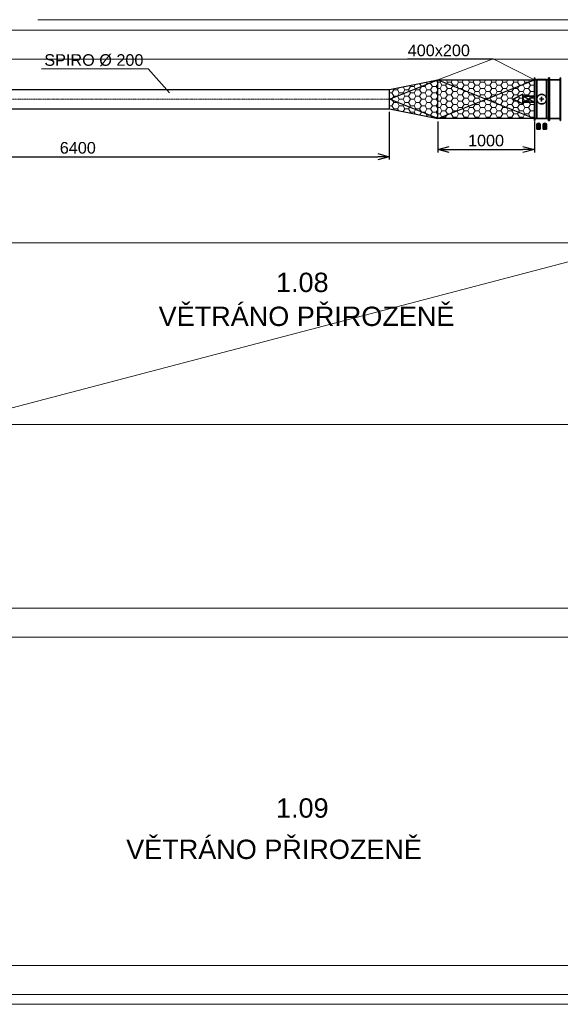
# Model space of a CAD drawing. Header units: millimetres. Extents: x 918337 to 1269480, y -257156 to -67477.
# Tile 65 of 114: x 1129983 to 1135573, y -207774 to -197587. Entities that reach past the tile are written whole.
import ezdxf

# ---------------------------------------------------------------- set-up
doc = ezdxf.new("R2010")
doc.units = ezdxf.units.MM
doc.linetypes.add('ACAD_ISO10W100', pattern=[18.5, 12, -3, 0.5, -3])
doc.layers.get('0').update_dxf_attribs({"color": 8, "lineweight": 9})
for name, color, linetype, lineweight in [('1VZT - LEGENDY', 7, 'Continuous', 13), ('1VZT-POTRUBI', 4, 'Continuous', 30), ('1VZT-srafy', 253, 'Continuous', 13), ('1VZT-ČERCHOVANÁ', 7, 'ACAD_ISO10W100', 9), ('LEGENDY', 7, 'Continuous', 9), ('St_plocha_místnosti', 3, 'Continuous', 18)]:
    doc.layers.add(name, color=color, linetype=linetype, lineweight=lineweight)
for name, color, linetype in [('MAT_174_BYOLXP003919182844', 174, 'Continuous'), ('MAT_253_BYOLXP003919182844', 253, 'Continuous'), ('MAT_42_BYOLXP003919182844', 42, 'Continuous'), ('Mat_mar_BYOLXP003919182844', 7, 'Continuous')]:
    doc.layers.add(name, color=color, linetype=linetype)
doc.styles.add('Andy', font='arial.ttf')
doc.styles.get("Standard").update_dxf_attribs({"font": 'arial.ttf'})
doc.dimstyles.new('ISO-25', dxfattribs={"dimtxt": 2.5, "dimasz": 2.5, "dimexe": 1.25, "dimexo": 0.625, "dimtad": 1, "dimtxsty": 'Standard', "dimcen": 2.5, "dimadec": 0, "dimazin": 0, "dimtfac": 1, "dimtmove": 0, "dimatfit": 3, "dimfxl": 1, "dimarcsym": 0})
pattern_1 = [(0, (-4707.326, -192.728), (57.15, 32.9955677), [38.1, -76.2]), (120, (-4707.326, -192.728), (-57.1499999, 32.995568), [38.1, -76.2]), (60, (-4707.326, -192.728), (1e-07, 65.9911357), [-76.2, 38.1])]

# ---------------------------------------------------------------- blocks, each defined once
blk = doc.blocks.new('1005_0_BYOLXP003919182844')
at = {"layer": 'MAT_253_BYOLXP003919182844'}
blk.add_3dface([(3020.0378, 2299.9893, -220.0991), (2870.0378, 2299.9893, -220.0992), (2870.0378, 2299.9893, -420.0992), (3020.0378, 2299.9893, -420.0991)], dxfattribs=at)
blk = doc.blocks.new('M_P_1_BYOLXP003919182844')
at = {"layer": 'Mat_mar_BYOLXP003919182844', "color": 110}
for points in [[(2945.0044, 2297.4893, -270.0991), (2950.1479, 2297.4893, -270.3661), (2955.0913, 2297.4893, -271.1672), (2959.9009, 2297.4893, -272.3688), (2964.4434, 2297.4893, -274.0377), (2968.8521, 2297.4893, -276.1739), (2972.9937, 2297.4893, -278.6439), (2976.8013, 2297.4893, -281.5811), (2980.4087, 2297.4893, -284.7854), (2983.615, 2297.4893, -288.3902), (2986.4873, 2297.4893, -292.1953), (2989.0259, 2297.4893, -296.2673), (2991.0967, 2297.4893, -300.6732), (2992.8335, 2297.4893, -305.2794), (2994.0359, 2297.4893, -310.0858), (2994.7708, 2297.4893, -315.0257), (2995.0378, 2297.4893, -320.0991), (2994.7708, 2297.4893, -325.1725), (2994.0359, 2297.4893, -330.1125), (2992.8335, 2297.4893, -334.9856), (2991.0967, 2297.4893, -339.525), (2989.0259, 2297.4893, -343.9309), (2986.4873, 2297.4893, -348.003), (2983.615, 2297.4893, -351.8748), (2980.4087, 2297.4893, -355.3461), (2976.8013, 2297.4893, -358.6172), (2972.9937, 2297.4893, -361.4876), (2968.8521, 2297.4893, -363.9576), (2964.4434, 2297.4893, -366.1605), (2959.9009, 2297.4893, -367.7627), (2955.0913, 2297.4893, -369.0978), (2950.1479, 2297.4893, -369.8321), (2945.0044, 2297.4893, -370.0991), (2939.9277, 2297.4893, -369.8321), (2934.9844, 2297.4893, -369.0978), (2930.1748, 2297.4893, -367.7627), (2925.6323, 2297.4893, -366.1605), (2921.2236, 2297.4893, -363.9576), (2917.1487, 2297.4893, -361.4876), (2913.2744, 2297.4893, -358.6172), (2909.7339, 2297.4893, -355.3461), (2906.4607, 2297.4893, -351.8748), (2903.655, 2297.4893, -348.003), (2901.1167, 2297.4893, -343.9309), (2899.0459, 2297.4893, -339.525), (2897.3091, 2297.4893, -334.9856), (2896.0398, 2297.4893, -330.1125), (2895.3049, 2297.4893, -325.1725), (2895.0378, 2297.4893, -320.0991), (2895.3049, 2297.4893, -315.0257), (2896.0398, 2297.4893, -310.0858), (2897.3091, 2297.4893, -305.2794), (2899.0459, 2297.4893, -300.6732), (2901.1167, 2297.4893, -296.2673), (2903.655, 2297.4893, -292.1953), (2906.4607, 2297.4893, -288.3902), (2909.7339, 2297.4893, -284.7854), (2913.2744, 2297.4893, -281.5811), (2917.1487, 2297.4893, -278.6439), (2921.2236, 2297.4893, -276.1739), (2925.6323, 2297.4893, -274.0377), (2930.1748, 2297.4893, -272.3688), (2934.9844, 2297.4893, -271.1672), (2939.9277, 2297.4893, -270.3661), (2945.0044, 2297.4893, -270.0991)], [(2922.8267, 2297.4893, -319.7654), (2968.251, 2297.4893, -319.7654)], [(2945.5388, 2297.4893, -297.0684), (2945.5388, 2297.4893, -342.3955)]]:
    blk.add_polyline3d(points, dxfattribs=at)
blk = doc.blocks.new('M_E_2_BYOLXP003919182844')
at = {"layer": 'Mat_mar_BYOLXP003919182844'}
blk.add_blockref('M_P_1_BYOLXP003919182844', (0, 0), dxfattribs=at)
blk = doc.blocks.new('1380_3_BYOLXP003919182844')
at = {"layer": 'MAT_253_BYOLXP003919182844'}
blk.add_3dface([(2870.0378, 2699.9893, -220.0992), (3020.0378, 2699.9893, -220.0992), (3020.0378, 2699.9893, -420.0992), (2870.0378, 2699.9893, -420.0992)], dxfattribs=at)
blk = doc.blocks.new('1003_4_BYOLXP003919182844')
at = {"layer": 'MAT_253_BYOLXP003919182844'}
blk.add_3dface([(3020.0378, 2299.9893, -420.0991), (2870.0378, 2299.9893, -420.0992), (2870.0378, 2699.9893, -420.0992), (3020.0378, 2699.9893, -420.0992)], dxfattribs=at)
blk = doc.blocks.new('M_P_5_BYOLXP003919182844')
at = {"layer": 'Mat_mar_BYOLXP003919182844', "color": 110}
for points in [[(2945.0044, 2449.9893, -422.5992), (2950.1479, 2450.2563, -422.5992), (2955.0913, 2451.0574, -422.5992), (2959.9009, 2452.259, -422.5992), (2964.4434, 2453.9277, -422.5992), (2968.8521, 2456.064, -422.5992), (2972.9937, 2458.5339, -422.5992), (2976.8013, 2461.4712, -422.5992), (2980.4087, 2464.6755, -422.5992), (2983.615, 2468.2803, -422.5992), (2986.4873, 2472.0854, -422.5992), (2989.0259, 2476.1575, -422.5992), (2991.0967, 2480.5635, -422.5992), (2992.8335, 2485.1694, -422.5992), (2994.0359, 2489.9758, -422.5992), (2994.7708, 2494.9158, -422.5992), (2995.0378, 2499.9893, -422.5992), (2994.7708, 2505.0627, -422.5992), (2994.0359, 2510.0027, -422.5992), (2992.8335, 2514.8757, -422.5992), (2991.0967, 2519.415, -422.5992), (2989.0259, 2523.821, -422.5992), (2986.4873, 2527.8931, -422.5992), (2983.615, 2531.7649, -422.5992), (2980.4087, 2535.2363, -422.5992), (2976.8013, 2538.5073, -422.5992), (2972.9937, 2541.3777, -422.5992), (2968.8521, 2543.8477, -422.5992), (2964.4434, 2546.0508, -422.5992), (2959.9009, 2547.6528, -422.5992), (2955.0913, 2548.988, -422.5992), (2950.1479, 2549.7222, -422.5992), (2945.0044, 2549.9893, -422.5992), (2939.9277, 2549.7222, -422.5992), (2934.9844, 2548.988, -422.5992), (2930.1748, 2547.6528, -422.5992), (2925.6323, 2546.0508, -422.5992), (2921.2236, 2543.8477, -422.5992), (2917.1487, 2541.3777, -422.5992), (2913.2744, 2538.5073, -422.5992), (2909.7339, 2535.2363, -422.5992), (2906.4607, 2531.7649, -422.5992), (2903.655, 2527.8931, -422.5992), (2901.1167, 2523.821, -422.5992), (2899.0459, 2519.415, -422.5992), (2897.3091, 2514.8757, -422.5992), (2896.0398, 2510.0027, -422.5992), (2895.3049, 2505.0627, -422.5992), (2895.0378, 2499.9893, -422.5992), (2895.3049, 2494.9158, -422.5992), (2896.0398, 2489.9758, -422.5992), (2897.3091, 2485.1694, -422.5992), (2899.0459, 2480.5635, -422.5992), (2901.1167, 2476.1575, -422.5992), (2903.655, 2472.0854, -422.5992), (2906.4607, 2468.2803, -422.5992), (2909.7339, 2464.6755, -422.5992), (2913.2744, 2461.4712, -422.5992), (2917.1487, 2458.5339, -422.5992), (2921.2236, 2456.064, -422.5992), (2925.6323, 2453.9277, -422.5992), (2930.1748, 2452.259, -422.5992), (2934.9844, 2451.0574, -422.5992), (2939.9277, 2450.2563, -422.5992), (2945.0044, 2449.9893, -422.5992)], [(2922.8267, 2499.6555, -422.5992), (2968.251, 2499.6555, -422.5992)], [(2945.5388, 2476.9585, -422.5992), (2945.5388, 2522.2856, -422.5992)]]:
    blk.add_polyline3d(points, dxfattribs=at)
blk = doc.blocks.new('M_E_6_BYOLXP003919182844')
at = {"layer": 'Mat_mar_BYOLXP003919182844'}
blk.add_blockref('M_P_5_BYOLXP003919182844', (0, 0), dxfattribs=at)
blk = doc.blocks.new('1004_7_BYOLXP003919182844')
at = {"layer": 'MAT_253_BYOLXP003919182844'}
blk.add_3dface([(3020.0378, 2699.9893, -220.1807), (2870.0378, 2699.9893, -220.1807), (2870.0378, 2299.9893, -220.0177), (3020.0378, 2299.9893, -220.0177)], dxfattribs=at)
blk = doc.blocks.new('M_P_8_BYOLXP003919182844')
at = {"layer": 'Mat_mar_BYOLXP003919182844', "color": 110}
for points in [[(2945.0044, 2549.9893, -217.5177), (2950.1479, 2549.7222, -217.5177), (2955.0913, 2548.9211, -217.5177), (2959.9009, 2547.7195, -217.5177), (2964.4434, 2546.0508, -217.5177), (2968.8521, 2543.9146, -217.5177), (2972.9937, 2541.4446, -217.5177), (2976.8013, 2538.5073, -217.5177), (2980.4087, 2535.303, -217.5177), (2983.615, 2531.6982, -217.5177), (2986.4873, 2527.8931, -217.5177), (2989.0259, 2523.821, -217.5177), (2991.0967, 2519.415, -217.5177), (2992.8335, 2514.8091, -217.5177), (2994.0359, 2510.0027, -217.5177), (2994.7708, 2505.0627, -217.5177), (2995.0378, 2499.9893, -217.5177), (2994.7708, 2494.9158, -217.5177), (2994.0359, 2489.9758, -217.5177), (2992.8335, 2485.1028, -217.5177), (2991.0967, 2480.5635, -217.5177), (2989.0259, 2476.1575, -217.5177), (2986.4873, 2472.0854, -217.5177), (2983.615, 2468.2136, -217.5177), (2980.4087, 2464.7422, -217.5177), (2976.8013, 2461.4712, -217.5177), (2972.9937, 2458.6008, -217.5177), (2968.8521, 2456.1309, -217.5177), (2964.4434, 2453.9277, -217.5177), (2959.9009, 2452.3257, -217.5177), (2955.0913, 2450.9905, -217.5177), (2950.1479, 2450.2563, -217.5177), (2945.0044, 2449.9893, -217.5177), (2939.9277, 2450.2563, -217.5177), (2934.9844, 2450.9905, -217.5177), (2930.1748, 2452.3257, -217.5177), (2925.6323, 2453.9277, -217.5177), (2921.2236, 2456.1309, -217.5177), (2917.1487, 2458.6008, -217.5177), (2913.2744, 2461.4712, -217.5177), (2909.7339, 2464.7422, -217.5177), (2906.4607, 2468.2136, -217.5177), (2903.655, 2472.0854, -217.5177), (2901.1167, 2476.1575, -217.5177), (2899.0459, 2480.5635, -217.5177), (2897.3091, 2485.1028, -217.5177), (2896.0398, 2489.9758, -217.5177), (2895.3049, 2494.9158, -217.5177), (2895.0378, 2499.9893, -217.5177), (2895.3049, 2505.0627, -217.5177), (2896.0398, 2510.0027, -217.5177), (2897.3091, 2514.8091, -217.5177), (2899.0459, 2519.415, -217.5177), (2901.1167, 2523.821, -217.5177), (2903.655, 2527.8931, -217.5177), (2906.4607, 2531.6982, -217.5177), (2909.7339, 2535.303, -217.5177), (2913.2744, 2538.5073, -217.5177), (2917.1487, 2541.4446, -217.5177), (2921.2236, 2543.9146, -217.5177), (2925.6323, 2546.0508, -217.5177), (2930.1748, 2547.7195, -217.5177), (2934.9844, 2548.9211, -217.5177), (2939.9277, 2549.7222, -217.5177), (2945.0044, 2549.9893, -217.5177)], [(2922.8267, 2500.323, -217.5177), (2968.251, 2500.323, -217.5177)], [(2945.5388, 2523.02, -217.5177), (2945.5388, 2477.6929, -217.5177)]]:
    blk.add_polyline3d(points, dxfattribs=at)
blk = doc.blocks.new('M_E_9_BYOLXP003919182844')
at = {"layer": 'Mat_mar_BYOLXP003919182844'}
blk.add_blockref('M_P_8_BYOLXP003919182844', (0, 0), dxfattribs=at)
blk = doc.blocks.new('1283_10_BYOLXP003919182844')
at = {"layer": 'MAT_42_BYOLXP003919182844'}
for points in [[(2995.0378, 2300.4893, -220.5991), (2995.0378, 2699.4893, -220.5992), (2895.0378, 2699.4893, -220.5992), (2895.0378, 2300.4893, -220.5992)], [(2995.0378, 2300.4893, -419.5991), (2895.0378, 2300.4893, -419.5992), (2895.0378, 2699.4893, -419.5992), (2995.0378, 2699.4893, -419.5992)], [(2895.0378, 2300.4893, -220.5992), (2895.0378, 2699.4893, -220.5992), (2895.0378, 2699.4893, -419.5992), (2895.0378, 2300.4893, -419.5992)], [(2895.0378, 2699.4893, -220.5992), (2995.0378, 2699.4893, -220.5992), (2995.0378, 2699.4893, -419.5992), (2895.0378, 2699.4893, -419.5992)], [(2995.0378, 2699.4893, -220.5992), (2995.0378, 2300.4893, -220.5991), (2995.0378, 2300.4893, -419.5991), (2995.0378, 2699.4893, -419.5992)], [(2995.0378, 2300.4893, -220.5991), (2895.0378, 2300.4893, -220.5992), (2895.0378, 2300.4893, -419.5992), (2995.0378, 2300.4893, -419.5991)]]:
    blk.add_3dface(points, dxfattribs=at)
blk = doc.blocks.new('1376_11_BYOLXP003919182844')
at = {"layer": 'MAT_253_BYOLXP003919182844'}
for points in [[(2961.0378, 2809.9893, -360.0992), (2965.8677, 2809.9917, -348.4292), (2977.5378, 2809.9927, -343.5992), (2989.2078, 2809.9917, -348.4292)], [(2965.8677, 2809.9917, -348.4292), (2961.0378, 2809.9893, -360.0992), (2961.0378, 2763.4893, -360.0897), (2965.8677, 2763.4917, -348.4197)], [(2961.0378, 2809.9893, -360.0992), (2989.2078, 2809.9917, -348.4292), (2994.0378, 2809.9893, -360.0992), (2989.2078, 2809.9868, -371.7692)], [(2961.0378, 2809.9893, -360.0992), (2965.8677, 2809.9868, -371.7692), (2965.8677, 2763.4868, -371.7597), (2961.0378, 2763.4893, -360.0897)], [(2961.0378, 2809.9893, -360.0992), (2989.2078, 2809.9868, -371.7692), (2977.5378, 2809.9858, -376.5992), (2965.8677, 2809.9868, -371.7692)], [(2977.5378, 2763.4927, -343.5897), (2965.8677, 2763.4917, -348.4197), (2961.0378, 2763.4893, -360.0897), (2989.2078, 2763.4917, -348.4197)], [(2994.0378, 2763.4893, -360.0897), (2989.2078, 2763.4917, -348.4197), (2961.0378, 2763.4893, -360.0897), (2989.2078, 2763.4868, -371.7597)], [(2977.5378, 2763.4858, -376.5897), (2989.2078, 2763.4868, -371.7597), (2961.0378, 2763.4893, -360.0897), (2965.8677, 2763.4868, -371.7597)], [(2977.5378, 2809.9927, -343.5992), (2965.8677, 2809.9917, -348.4292), (2965.8677, 2763.4917, -348.4197), (2977.5378, 2763.4927, -343.5897)], [(2965.8677, 2809.9868, -371.7692), (2977.5378, 2809.9858, -376.5992), (2977.5378, 2763.4858, -376.5897), (2965.8677, 2763.4868, -371.7597)], [(2989.2078, 2809.9917, -348.4292), (2977.5378, 2809.9927, -343.5992), (2977.5378, 2763.4927, -343.5897), (2989.2078, 2763.4917, -348.4197)], [(2977.5378, 2809.9858, -376.5992), (2989.2078, 2809.9868, -371.7692), (2989.2078, 2763.4868, -371.7597), (2977.5378, 2763.4858, -376.5897)], [(2994.0378, 2809.9893, -360.0992), (2989.2078, 2809.9917, -348.4292), (2989.2078, 2763.4917, -348.4197), (2994.0378, 2763.4893, -360.0897)], [(2989.2078, 2809.9868, -371.7692), (2994.0378, 2809.9893, -360.0992), (2994.0378, 2763.4893, -360.0897), (2989.2078, 2763.4868, -371.7597)]]:
    blk.add_3dface(points, dxfattribs=at)
blk = doc.blocks.new('1377_12_BYOLXP003919182844')
at = {"layer": 'MAT_253_BYOLXP003919182844'}
for points in [[(2896.0378, 2809.9893, -280.0992), (2900.8677, 2809.9917, -268.4292), (2912.5378, 2809.9927, -263.5992), (2924.2078, 2809.9917, -268.4292)], [(2900.8677, 2809.9917, -268.4292), (2896.0378, 2809.9893, -280.0992), (2896.0378, 2763.4893, -280.0897), (2900.8677, 2763.4917, -268.4197)], [(2896.0378, 2809.9893, -280.0992), (2924.2078, 2809.9917, -268.4292), (2929.0378, 2809.9893, -280.0992), (2924.2078, 2809.9868, -291.7692)], [(2896.0378, 2809.9893, -280.0992), (2900.8677, 2809.9868, -291.7692), (2900.8677, 2763.4868, -291.7597), (2896.0378, 2763.4893, -280.0897)], [(2896.0378, 2809.9893, -280.0992), (2924.2078, 2809.9868, -291.7692), (2912.5378, 2809.9858, -296.5992), (2900.8677, 2809.9868, -291.7692)], [(2912.5378, 2763.4927, -263.5897), (2900.8677, 2763.4917, -268.4197), (2896.0378, 2763.4893, -280.0897), (2924.2078, 2763.4917, -268.4197)], [(2929.0378, 2763.4893, -280.0897), (2924.2078, 2763.4917, -268.4197), (2896.0378, 2763.4893, -280.0897), (2924.2078, 2763.4868, -291.7597)], [(2912.5378, 2763.4858, -296.5897), (2924.2078, 2763.4868, -291.7597), (2896.0378, 2763.4893, -280.0897), (2900.8677, 2763.4868, -291.7597)], [(2912.5378, 2809.9927, -263.5992), (2900.8677, 2809.9917, -268.4292), (2900.8677, 2763.4917, -268.4197), (2912.5378, 2763.4927, -263.5897)], [(2900.8677, 2809.9868, -291.7692), (2912.5378, 2809.9858, -296.5992), (2912.5378, 2763.4858, -296.5897), (2900.8677, 2763.4868, -291.7597)], [(2924.2078, 2809.9917, -268.4292), (2912.5378, 2809.9927, -263.5992), (2912.5378, 2763.4927, -263.5897), (2924.2078, 2763.4917, -268.4197)], [(2912.5378, 2809.9858, -296.5992), (2924.2078, 2809.9868, -291.7692), (2924.2078, 2763.4868, -291.7597), (2912.5378, 2763.4858, -296.5897)], [(2929.0378, 2809.9893, -280.0992), (2924.2078, 2809.9917, -268.4292), (2924.2078, 2763.4917, -268.4197), (2929.0378, 2763.4893, -280.0897)], [(2924.2078, 2809.9868, -291.7692), (2929.0378, 2809.9893, -280.0992), (2929.0378, 2763.4893, -280.0897), (2924.2078, 2763.4868, -291.7597)]]:
    blk.add_3dface(points, dxfattribs=at)
blk = doc.blocks.new('1261_13_BYOLXP003919182844')
at = {"layer": 'MAT_253_BYOLXP003919182844'}
for points in [[(3015.0276, 2720.0017, -420.0969), (3015.0229, 2720.0063, -440.0969), (3014.9226, 2280.0063, -440.1972), (3014.9272, 2280.0017, -420.1972)], [(3014.9226, 2280.0063, -440.1972), (3015.0229, 2720.0063, -440.0969), (3020.0229, 2720.0051, -440.098), (3019.9226, 2280.0051, -440.1983)], [(3015.0276, 2720.0017, -420.0969), (3014.9272, 2280.0017, -420.1972), (3019.9272, 2280.0005, -420.1983), (3020.0276, 2720.0007, -420.098)], [(3015.0776, 2719.9517, -200.0969), (3015.0732, 2719.9561, -220.0969), (3014.9727, 2279.9561, -220.1972), (3014.9773, 2279.9517, -200.1972)], [(3014.9727, 2279.9561, -220.1972), (3015.0732, 2719.9561, -220.0969), (3020.0732, 2719.9551, -220.0981), (3019.9727, 2279.9551, -220.1983)], [(3015.0776, 2719.9517, -200.0969), (3014.9773, 2279.9517, -200.1972), (3019.9773, 2279.9504, -200.1983), (3020.0776, 2719.9504, -200.0981)], [(3015.0229, 2720.0063, -440.0969), (3015.0276, 2720.0017, -420.0969), (3020.0276, 2720.0007, -420.098), (3020.0229, 2720.0051, -440.098)], [(3015.0732, 2719.9561, -220.0969), (3015.0276, 2720.0017, -420.0969), (3015.0229, 2700.0017, -420.1014), (3015.0686, 2699.9561, -220.1015)], [(3015.0686, 2699.9561, -220.1015), (3015.0229, 2700.0017, -420.1014), (3020.0229, 2700.0007, -420.1026), (3020.0686, 2699.9551, -220.1026)], [(3015.0276, 2720.0017, -420.0969), (3015.0732, 2719.9561, -220.0969), (3020.0732, 2719.9551, -220.0981), (3020.0276, 2720.0007, -420.098)], [(3015.0732, 2719.9561, -220.0969), (3015.0776, 2719.9517, -200.0969), (3020.0776, 2719.9504, -200.0981), (3020.0732, 2719.9551, -220.0981)], [(3020.0276, 2720.0007, -420.098), (3019.9272, 2280.0005, -420.1983), (3019.9226, 2280.0051, -440.1983), (3020.0229, 2720.0051, -440.098)], [(3020.0776, 2719.9504, -200.0981), (3019.9773, 2279.9504, -200.1983), (3019.9727, 2279.9551, -220.1983), (3020.0732, 2719.9551, -220.0981)], [(3020.0732, 2719.9551, -220.0981), (3020.0686, 2699.9551, -220.1026), (3020.0229, 2700.0007, -420.1026), (3020.0276, 2720.0007, -420.098)], [(3014.9272, 2280.0017, -420.1972), (3014.9226, 2280.0063, -440.1972), (3019.9226, 2280.0051, -440.1983), (3019.9272, 2280.0005, -420.1983)], [(3014.9773, 2299.9561, -220.1926), (3014.9316, 2300.0017, -420.1926), (3014.9272, 2280.0017, -420.1972), (3014.9727, 2279.9561, -220.1972)], [(3014.9727, 2279.9561, -220.1972), (3014.9272, 2280.0017, -420.1972), (3019.9272, 2280.0005, -420.1983), (3019.9727, 2279.9551, -220.1983)], [(3014.9316, 2300.0017, -420.1926), (3014.9773, 2299.9561, -220.1926), (3019.9773, 2299.9551, -220.1938), (3019.9316, 2300.0005, -420.1938)], [(3014.9773, 2279.9517, -200.1972), (3014.9727, 2279.9561, -220.1972), (3019.9727, 2279.9551, -220.1983), (3019.9773, 2279.9504, -200.1983)], [(3019.9773, 2299.9551, -220.1938), (3019.9727, 2279.9551, -220.1983), (3019.9272, 2280.0005, -420.1983), (3019.9316, 2300.0005, -420.1938)]]:
    blk.add_3dface(points, dxfattribs=at)
blk = doc.blocks.new('1273_14_BYOLXP003919182844')
at = {"layer": 'MAT_253_BYOLXP003919182844'}
for points in [[(2870.0276, 2720.0017, -420.0969), (2870.0229, 2720.0063, -440.0969), (2869.9226, 2280.0063, -440.1972), (2869.9272, 2280.0017, -420.1972)], [(2869.9226, 2280.0063, -440.1972), (2870.0229, 2720.0063, -440.0969), (2875.0229, 2720.0051, -440.0981), (2874.9226, 2280.0051, -440.1983)], [(2870.0276, 2720.0017, -420.0969), (2869.9272, 2280.0017, -420.1972), (2874.9272, 2280.0005, -420.1984), (2875.0276, 2720.0007, -420.0981)], [(2870.0776, 2719.9517, -200.0969), (2870.0732, 2719.9561, -220.0969), (2869.9727, 2279.9561, -220.1972), (2869.9773, 2279.9517, -200.1972)], [(2869.9727, 2279.9561, -220.1972), (2870.0732, 2719.9561, -220.0969), (2875.0732, 2719.9551, -220.0981), (2874.9727, 2279.9551, -220.1984)], [(2870.0776, 2719.9517, -200.0969), (2869.9773, 2279.9517, -200.1972), (2874.9773, 2279.9504, -200.1984), (2875.0776, 2719.9504, -200.0981)], [(2870.0229, 2720.0063, -440.0969), (2870.0276, 2720.0017, -420.0969), (2875.0276, 2720.0007, -420.0981), (2875.0229, 2720.0051, -440.0981)], [(2870.0732, 2719.9561, -220.0969), (2870.0276, 2720.0017, -420.0969), (2870.0229, 2700.0017, -420.1015), (2870.0686, 2699.9561, -220.1015)], [(2870.0686, 2699.9561, -220.1015), (2870.0229, 2700.0017, -420.1015), (2875.0229, 2700.0007, -420.1026), (2875.0686, 2699.9551, -220.1026)], [(2870.0276, 2720.0017, -420.0969), (2870.0732, 2719.9561, -220.0969), (2875.0732, 2719.9551, -220.0981), (2875.0276, 2720.0007, -420.0981)], [(2870.0732, 2719.9561, -220.0969), (2870.0776, 2719.9517, -200.0969), (2875.0776, 2719.9504, -200.0981), (2875.0732, 2719.9551, -220.0981)], [(2875.0276, 2720.0007, -420.0981), (2874.9272, 2280.0005, -420.1984), (2874.9226, 2280.0051, -440.1983), (2875.0229, 2720.0051, -440.0981)], [(2875.0776, 2719.9504, -200.0981), (2874.9773, 2279.9504, -200.1984), (2874.9727, 2279.9551, -220.1984), (2875.0732, 2719.9551, -220.0981)], [(2875.0732, 2719.9551, -220.0981), (2875.0686, 2699.9551, -220.1026), (2875.0229, 2700.0007, -420.1026), (2875.0276, 2720.0007, -420.0981)], [(2869.9272, 2280.0017, -420.1972), (2869.9226, 2280.0063, -440.1972), (2874.9226, 2280.0051, -440.1983), (2874.9272, 2280.0005, -420.1984)], [(2869.9773, 2299.9561, -220.1927), (2869.9316, 2300.0017, -420.1926), (2869.9272, 2280.0017, -420.1972), (2869.9727, 2279.9561, -220.1972)], [(2869.9727, 2279.9561, -220.1972), (2869.9272, 2280.0017, -420.1972), (2874.9272, 2280.0005, -420.1984), (2874.9727, 2279.9551, -220.1984)], [(2869.9316, 2300.0017, -420.1926), (2869.9773, 2299.9561, -220.1927), (2874.9773, 2299.9551, -220.1938), (2874.9316, 2300.0005, -420.1938)], [(2869.9773, 2279.9517, -200.1972), (2869.9727, 2279.9561, -220.1972), (2874.9727, 2279.9551, -220.1984), (2874.9773, 2279.9504, -200.1984)], [(2874.9773, 2299.9551, -220.1938), (2874.9727, 2279.9551, -220.1984), (2874.9272, 2280.0005, -420.1984), (2874.9316, 2300.0005, -420.1938)]]:
    blk.add_3dface(points, dxfattribs=at)
blk = doc.blocks.new('1001_15_BYOLXP003919182844')
at = {"layer": 'MAT_253_BYOLXP003919182844'}
for points in [[(2961.0378, 2763.4893, -220.0992), (2989.2078, 2775.1592, -220.0992), (2977.5378, 2779.9893, -220.0992), (2965.8677, 2775.1592, -220.0992)], [(2977.5378, 2779.9893, -420.0992), (2989.2078, 2775.1592, -420.0992), (2961.0378, 2763.4893, -420.0992), (2965.8677, 2775.1592, -420.0992)], [(2961.0378, 2763.4893, -220.0992), (2965.8677, 2775.1592, -220.0992), (2965.8677, 2775.1592, -420.0992), (2961.0378, 2763.4893, -420.0992)], [(2961.0378, 2763.4893, -220.0992), (2989.2078, 2751.8193, -220.0992), (2994.0378, 2763.4893, -220.0992), (2989.2078, 2775.1592, -220.0992)], [(2994.0378, 2763.4893, -420.0992), (2989.2078, 2751.8193, -420.0992), (2961.0378, 2763.4893, -420.0992), (2989.2078, 2775.1592, -420.0992)], [(2965.8677, 2751.8193, -220.0992), (2961.0378, 2763.4893, -220.0992), (2961.0378, 2763.4893, -420.0992), (2965.8677, 2751.8193, -420.0992)], [(2961.0378, 2763.4893, -220.0992), (2965.8677, 2751.8193, -220.0992), (2977.5378, 2746.9893, -220.0992), (2989.2078, 2751.8193, -220.0992)], [(2977.5378, 2746.9893, -420.0992), (2965.8677, 2751.8193, -420.0992), (2961.0378, 2763.4893, -420.0992), (2989.2078, 2751.8193, -420.0992)], [(2965.8677, 2775.1592, -220.0992), (2977.5378, 2779.9893, -220.0992), (2977.5378, 2779.9893, -420.0992), (2965.8677, 2775.1592, -420.0992)], [(2977.5378, 2746.9893, -220.0992), (2965.8677, 2751.8193, -220.0992), (2965.8677, 2751.8193, -420.0992), (2977.5378, 2746.9893, -420.0992)], [(2977.5378, 2779.9893, -220.0992), (2989.2078, 2775.1592, -220.0992), (2989.2078, 2775.1592, -420.0992), (2977.5378, 2779.9893, -420.0992)], [(2989.2078, 2751.8193, -220.0992), (2977.5378, 2746.9893, -220.0992), (2977.5378, 2746.9893, -420.0992), (2989.2078, 2751.8193, -420.0992)], [(2989.2078, 2775.1592, -220.0992), (2994.0378, 2763.4893, -220.0992), (2994.0378, 2763.4893, -420.0992), (2989.2078, 2775.1592, -420.0992)], [(2994.0378, 2763.4893, -220.0992), (2989.2078, 2751.8193, -220.0992), (2989.2078, 2751.8193, -420.0992), (2994.0378, 2763.4893, -420.0992)]]:
    blk.add_3dface(points, dxfattribs=at)
blk = doc.blocks.new('1001_16_BYOLXP003919182844')
at = {"layer": 'MAT_253_BYOLXP003919182844'}
for points in [[(2896.0378, 2763.4893, -220.0992), (2924.2078, 2775.1592, -220.0992), (2912.5378, 2779.9893, -220.0992), (2900.8677, 2775.1592, -220.0992)], [(2912.5378, 2779.9893, -420.0992), (2924.2078, 2775.1592, -420.0992), (2896.0378, 2763.4893, -420.0992), (2900.8677, 2775.1592, -420.0992)], [(2896.0378, 2763.4893, -220.0992), (2900.8677, 2775.1592, -220.0992), (2900.8677, 2775.1592, -420.0992), (2896.0378, 2763.4893, -420.0992)], [(2896.0378, 2763.4893, -220.0992), (2924.2078, 2751.8193, -220.0992), (2929.0378, 2763.4893, -220.0992), (2924.2078, 2775.1592, -220.0992)], [(2929.0378, 2763.4893, -420.0992), (2924.2078, 2751.8193, -420.0992), (2896.0378, 2763.4893, -420.0992), (2924.2078, 2775.1592, -420.0992)], [(2900.8677, 2751.8193, -220.0992), (2896.0378, 2763.4893, -220.0992), (2896.0378, 2763.4893, -420.0992), (2900.8677, 2751.8193, -420.0992)], [(2896.0378, 2763.4893, -220.0992), (2900.8677, 2751.8193, -220.0992), (2912.5378, 2746.9893, -220.0992), (2924.2078, 2751.8193, -220.0992)], [(2912.5378, 2746.9893, -420.0992), (2900.8677, 2751.8193, -420.0992), (2896.0378, 2763.4893, -420.0992), (2924.2078, 2751.8193, -420.0992)], [(2900.8677, 2775.1592, -220.0992), (2912.5378, 2779.9893, -220.0992), (2912.5378, 2779.9893, -420.0992), (2900.8677, 2775.1592, -420.0992)], [(2912.5378, 2746.9893, -220.0992), (2900.8677, 2751.8193, -220.0992), (2900.8677, 2751.8193, -420.0992), (2912.5378, 2746.9893, -420.0992)], [(2912.5378, 2779.9893, -220.0992), (2924.2078, 2775.1592, -220.0992), (2924.2078, 2775.1592, -420.0992), (2912.5378, 2779.9893, -420.0992)], [(2924.2078, 2751.8193, -220.0992), (2912.5378, 2746.9893, -220.0992), (2912.5378, 2746.9893, -420.0992), (2924.2078, 2751.8193, -420.0992)], [(2924.2078, 2775.1592, -220.0992), (2929.0378, 2763.4893, -220.0992), (2929.0378, 2763.4893, -420.0992), (2924.2078, 2775.1592, -420.0992)], [(2929.0378, 2763.4893, -220.0992), (2924.2078, 2751.8193, -220.0992), (2924.2078, 2751.8193, -420.0992), (2929.0378, 2763.4893, -420.0992)]]:
    blk.add_3dface(points, dxfattribs=at)
blk = doc.blocks.new('1267_18_BYOLXP003919182844')
at = {"layer": 'MAT_174_BYOLXP003919182844'}
for points in [[(3240.0378, 2499.9893, -320.0991), (3140.0151, 2450.0005, -370.1105), (3140.0378, 2550.0005, -370.0877), (3240.0378, 2499.9893, -320.0991)], [(3140.0151, 2450.0005, -370.1105), (3140.0378, 2499.9893, -320.0992), (3140.0378, 2550.0005, -370.0877), (3140.0151, 2450.0005, -370.1105)], [(3240.0378, 2499.9893, -320.0991), (3140.0378, 2550.0005, -370.0877), (3140.0605, 2549.9778, -270.0878), (3240.0378, 2499.9893, -320.0991)], [(3140.0378, 2550.0005, -370.0877), (3140.0378, 2499.9893, -320.0992), (3140.0605, 2549.9778, -270.0878), (3140.0378, 2550.0005, -370.0877)], [(3240.0378, 2499.9893, -320.0991), (3140.0605, 2549.9778, -270.0878), (3140.0378, 2449.9778, -270.1106), (3240.0378, 2499.9893, -320.0991)], [(3140.0605, 2549.9778, -270.0878), (3140.0378, 2499.9893, -320.0992), (3140.0378, 2449.9778, -270.1106), (3140.0605, 2549.9778, -270.0878)], [(3020.0242, 2469.9961, -350.106), (3020.0378, 2529.9961, -350.0923), (3140.075, 2529.9961, -350.0923), (3020.0242, 2469.9961, -350.106)], [(3140.075, 2529.9961, -350.0923), (3140.0613, 2469.9961, -350.106), (3020.0242, 2469.9961, -350.106), (3140.075, 2529.9961, -350.0923)], [(3020.0378, 2469.9824, -290.106), (3020.0242, 2469.9961, -350.106), (3140.0613, 2469.9961, -350.106), (3020.0378, 2469.9824, -290.106)], [(3020.0378, 2529.9961, -350.0923), (3020.0515, 2529.9824, -290.0923), (3140.0886, 2529.9824, -290.0923), (3020.0378, 2529.9961, -350.0923)], [(3140.0886, 2529.9824, -290.0923), (3140.075, 2529.9961, -350.0923), (3020.0378, 2529.9961, -350.0923), (3140.0886, 2529.9824, -290.0923)], [(3020.0515, 2529.9824, -290.0923), (3020.0378, 2469.9824, -290.106), (3140.075, 2469.9824, -290.106), (3020.0515, 2529.9824, -290.0923)], [(3140.0613, 2469.9961, -350.106), (3140.075, 2469.9824, -290.106), (3020.0378, 2469.9824, -290.106), (3140.0613, 2469.9961, -350.106)], [(3140.075, 2469.9824, -290.106), (3140.0886, 2529.9824, -290.0923), (3020.0515, 2529.9824, -290.0923), (3140.075, 2469.9824, -290.106)], [(3240.0378, 2499.9893, -320.0991), (3140.0378, 2449.9778, -270.1106), (3140.0151, 2450.0005, -370.1105), (3240.0378, 2499.9893, -320.0991)], [(3140.0378, 2449.9778, -270.1106), (3140.0378, 2499.9893, -320.0992), (3140.0151, 2450.0005, -370.1105), (3140.0378, 2449.9778, -270.1106)]]:
    blk.add_3dface(points, dxfattribs=at)
blk = doc.blocks.new('1009_19_BYOLXP003919182844')
at = {"layer": 'MAT_174_BYOLXP003919182844'}
for points in [[(3020.0515, 2529.9824, -290.0923), (3020.0378, 2529.9961, -350.0923), (3020.0242, 2469.9961, -350.106), (3020.0515, 2529.9824, -290.0923)], [(3020.0242, 2469.9961, -350.106), (3020.0378, 2469.9824, -290.106), (3020.0515, 2529.9824, -290.0923), (3020.0242, 2469.9961, -350.106)]]:
    blk.add_3dface(points, dxfattribs=at)
blk = doc.blocks.new('1004_21_BYOLXP003919182844')
at = {"layer": 'MAT_42_BYOLXP003919182844'}
blk.add_3dface([(2865.0376, 2699.9893, -420.0992), (2865.0376, 2299.9893, -420.0992), (2755.0376, 2299.9893, -420.0992), (2755.0376, 2699.9893, -420.0992)], dxfattribs=at)
blk = doc.blocks.new('1003_22_BYOLXP003919182844')
at = {"layer": 'MAT_42_BYOLXP003919182844'}
blk.add_3dface([(2865.0376, 2699.9893, -220.0992), (2755.0376, 2699.9893, -220.0992), (2755.0376, 2299.9893, -220.0992), (2865.0376, 2299.9893, -220.0992)], dxfattribs=at)
blk = doc.blocks.new('1005_23_BYOLXP003919182844')
at = {"layer": 'MAT_42_BYOLXP003919182844'}
blk.add_3dface([(2865.0376, 2699.9893, -420.0992), (2755.0376, 2699.9893, -420.0992), (2755.0376, 2699.9893, -220.0992), (2865.0376, 2699.9893, -220.0992)], dxfattribs=at)
blk = doc.blocks.new('1006_24_BYOLXP003919182844')
at = {"layer": 'MAT_42_BYOLXP003919182844'}
blk.add_3dface([(2755.0376, 2299.9893, -420.0992), (2865.0376, 2299.9893, -420.0992), (2865.0376, 2299.9893, -220.0992), (2755.0376, 2299.9893, -220.0992)], dxfattribs=at)
blk = doc.blocks.new('1261_25_BYOLXP003919182844')
at = {"layer": 'MAT_253_BYOLXP003919182844'}
for points in [[(2755.0376, 2719.9893, -440.0992), (2755.0376, 2279.9893, -440.0992), (2750.0376, 2279.9893, -440.0992), (2750.0376, 2719.9893, -440.0992)], [(2755.0376, 2719.9893, -420.0992), (2750.0376, 2719.9893, -420.0992), (2750.0376, 2279.9893, -420.0992), (2755.0376, 2279.9893, -420.0992)], [(2755.0376, 2719.9893, -440.0992), (2750.0376, 2719.9893, -440.0992), (2750.0376, 2719.9893, -420.0992), (2755.0376, 2719.9893, -420.0992)], [(2750.0376, 2719.9893, -440.0992), (2750.0376, 2279.9893, -440.0992), (2750.0376, 2279.9893, -420.0992), (2750.0376, 2719.9893, -420.0992)], [(2755.0376, 2719.9893, -220.0992), (2755.0376, 2279.9893, -220.0992), (2750.0376, 2279.9893, -220.0992), (2750.0376, 2719.9893, -220.0992)], [(2755.0376, 2719.9893, -200.0992), (2750.0376, 2719.9893, -200.0992), (2750.0376, 2279.9893, -200.0992), (2755.0376, 2279.9893, -200.0992)], [(2755.0376, 2719.9893, -220.0992), (2750.0376, 2719.9893, -220.0992), (2750.0376, 2719.9893, -200.0992), (2755.0376, 2719.9893, -200.0992)], [(2750.0376, 2719.9893, -220.0992), (2750.0376, 2279.9893, -220.0992), (2750.0376, 2279.9893, -200.0992), (2750.0376, 2719.9893, -200.0992)], [(2755.0376, 2719.9893, -420.0992), (2750.0376, 2719.9893, -420.0992), (2750.0376, 2719.9893, -220.0992), (2755.0376, 2719.9893, -220.0992)], [(2750.0376, 2719.9893, -420.0992), (2750.0376, 2699.9893, -420.0992), (2750.0376, 2699.9893, -220.0992), (2750.0376, 2719.9893, -220.0992)], [(2750.0376, 2699.9893, -420.0992), (2755.0376, 2699.9893, -420.0992), (2755.0376, 2699.9893, -220.0992), (2750.0376, 2699.9893, -220.0992)], [(2755.0376, 2279.9893, -440.0992), (2755.0376, 2719.9893, -440.0992), (2755.0376, 2719.9893, -420.0992), (2755.0376, 2279.9893, -420.0992)], [(2755.0376, 2279.9893, -220.0992), (2755.0376, 2719.9893, -220.0992), (2755.0376, 2719.9893, -200.0992), (2755.0376, 2279.9893, -200.0992)], [(2755.0376, 2699.9893, -420.0992), (2755.0376, 2719.9893, -420.0992), (2755.0376, 2719.9893, -220.0992), (2755.0376, 2699.9893, -220.0992)], [(2755.0376, 2299.9893, -420.0992), (2750.0376, 2299.9893, -420.0992), (2750.0376, 2299.9893, -220.0992), (2755.0376, 2299.9893, -220.0992)], [(2750.0376, 2299.9893, -420.0992), (2750.0376, 2279.9893, -420.0992), (2750.0376, 2279.9893, -220.0992), (2750.0376, 2299.9893, -220.0992)], [(2750.0376, 2279.9893, -440.0992), (2755.0376, 2279.9893, -440.0992), (2755.0376, 2279.9893, -420.0992), (2750.0376, 2279.9893, -420.0992)], [(2750.0376, 2279.9893, -220.0992), (2755.0376, 2279.9893, -220.0992), (2755.0376, 2279.9893, -200.0992), (2750.0376, 2279.9893, -200.0992)], [(2750.0376, 2279.9893, -420.0992), (2755.0376, 2279.9893, -420.0992), (2755.0376, 2279.9893, -220.0992), (2750.0376, 2279.9893, -220.0992)], [(2755.0376, 2279.9893, -420.0992), (2755.0376, 2299.9893, -420.0992), (2755.0376, 2299.9893, -220.0992), (2755.0376, 2279.9893, -220.0992)]]:
    blk.add_3dface(points, dxfattribs=at)
blk = doc.blocks.new('1273_26_BYOLXP003919182844')
at = {"layer": 'MAT_253_BYOLXP003919182844'}
for points in [[(2870.0376, 2719.9893, -440.0992), (2870.0376, 2279.9893, -440.0992), (2865.0376, 2279.9893, -440.0992), (2865.0376, 2719.9893, -440.0992)], [(2870.0376, 2719.9893, -420.0992), (2865.0376, 2719.9893, -420.0992), (2865.0376, 2279.9893, -420.0992), (2870.0376, 2279.9893, -420.0992)], [(2870.0376, 2719.9893, -440.0992), (2865.0376, 2719.9893, -440.0992), (2865.0376, 2719.9893, -420.0992), (2870.0376, 2719.9893, -420.0992)], [(2865.0376, 2719.9893, -440.0992), (2865.0376, 2279.9893, -440.0992), (2865.0376, 2279.9893, -420.0992), (2865.0376, 2719.9893, -420.0992)], [(2870.0376, 2719.9893, -220.0992), (2870.0376, 2279.9893, -220.0992), (2865.0376, 2279.9893, -220.0992), (2865.0376, 2719.9893, -220.0992)], [(2870.0376, 2719.9893, -200.0992), (2865.0376, 2719.9893, -200.0992), (2865.0376, 2279.9893, -200.0992), (2870.0376, 2279.9893, -200.0992)], [(2870.0376, 2719.9893, -220.0992), (2865.0376, 2719.9893, -220.0992), (2865.0376, 2719.9893, -200.0992), (2870.0376, 2719.9893, -200.0992)], [(2865.0376, 2719.9893, -220.0992), (2865.0376, 2279.9893, -220.0992), (2865.0376, 2279.9893, -200.0992), (2865.0376, 2719.9893, -200.0992)], [(2870.0376, 2719.9893, -420.0992), (2865.0376, 2719.9893, -420.0992), (2865.0376, 2719.9893, -220.0992), (2870.0376, 2719.9893, -220.0992)], [(2865.0376, 2719.9893, -420.0992), (2865.0376, 2699.9893, -420.0992), (2865.0376, 2699.9893, -220.0992), (2865.0376, 2719.9893, -220.0992)], [(2865.0376, 2699.9893, -420.0992), (2870.0376, 2699.9893, -420.0992), (2870.0376, 2699.9893, -220.0992), (2865.0376, 2699.9893, -220.0992)], [(2870.0376, 2279.9893, -440.0992), (2870.0376, 2719.9893, -440.0992), (2870.0376, 2719.9893, -420.0992), (2870.0376, 2279.9893, -420.0992)], [(2870.0376, 2279.9893, -220.0992), (2870.0376, 2719.9893, -220.0992), (2870.0376, 2719.9893, -200.0992), (2870.0376, 2279.9893, -200.0992)], [(2870.0376, 2699.9893, -420.0992), (2870.0376, 2719.9893, -420.0992), (2870.0376, 2719.9893, -220.0992), (2870.0376, 2699.9893, -220.0992)], [(2870.0376, 2299.9893, -420.0992), (2865.0376, 2299.9893, -420.0992), (2865.0376, 2299.9893, -220.0992), (2870.0376, 2299.9893, -220.0992)], [(2865.0376, 2299.9893, -420.0992), (2865.0376, 2279.9893, -420.0992), (2865.0376, 2279.9893, -220.0992), (2865.0376, 2299.9893, -220.0992)], [(2865.0376, 2279.9893, -440.0992), (2870.0376, 2279.9893, -440.0992), (2870.0376, 2279.9893, -420.0992), (2865.0376, 2279.9893, -420.0992)], [(2865.0376, 2279.9893, -220.0992), (2870.0376, 2279.9893, -220.0992), (2870.0376, 2279.9893, -200.0992), (2865.0376, 2279.9893, -200.0992)], [(2865.0376, 2279.9893, -420.0992), (2870.0376, 2279.9893, -420.0992), (2870.0376, 2279.9893, -220.0992), (2865.0376, 2279.9893, -220.0992)], [(2870.0376, 2279.9893, -420.0992), (2870.0376, 2299.9893, -420.0992), (2870.0376, 2299.9893, -220.0992), (2870.0376, 2279.9893, -220.0992)]]:
    blk.add_3dface(points, dxfattribs=at)
blk = doc.blocks.new('asxaxasx')
for name in ['1377_12_BYOLXP003919182844', '1001_16_BYOLXP003919182844', '1376_11_BYOLXP003919182844', '1001_15_BYOLXP003919182844', '1261_25_BYOLXP003919182844', '1004_21_BYOLXP003919182844', '1003_22_BYOLXP003919182844', '1005_23_BYOLXP003919182844', '1273_26_BYOLXP003919182844', '1273_14_BYOLXP003919182844', '1380_3_BYOLXP003919182844', '1003_4_BYOLXP003919182844', '1004_7_BYOLXP003919182844', '1283_10_BYOLXP003919182844', '1261_13_BYOLXP003919182844', 'M_E_6_BYOLXP003919182844', 'M_E_9_BYOLXP003919182844', '1267_18_BYOLXP003919182844', '1009_19_BYOLXP003919182844', '1006_24_BYOLXP003919182844', '1005_0_BYOLXP003919182844', 'M_E_2_BYOLXP003919182844']:
    blk.add_blockref(name, (0, 0))
blk = doc.blocks.new('_Open30')
at = {"color": 0, "linetype": 'ByBlock', "lineweight": -2}
for p, q in [((-1, 0.268), (0, 0)), ((0, 0), (-1, -0.268)), ((0, 0), (-1, 0))]:
    blk.add_line(p, q, dxfattribs=at)
blk = doc.blocks.new('*D840')
at = {"layer": '1VZT - LEGENDY', "color": 0, "lineweight": -2, "ltscale": 0.1, "transparency": 16777216}
for p, q in [((1127390, -198539), (1127390, -199034)), ((1133805, -198539), (1133805, -199034)), ((1127510, -199004), (1133685, -199004))]:
    blk.add_line(p, q, dxfattribs=at)
at = {"layer": 'Defpoints', "color": 0, "ltscale": 0.1, "transparency": 16777216}
for p in [(1127390, -198509), (1133805, -198509, 220), (1133805, -199004)]:
    blk.add_point(p, dxfattribs=at)
at = {"layer": '1VZT - LEGENDY', "color": 0, "lineweight": -2, "ltscale": 0.1, "transparency": 16777216, "xscale": 120, "yscale": 120, "zscale": 120, "rotation": 180}
blk.add_blockref('_Open30', (1127390, -199004), dxfattribs=at)
at = {"layer": '1VZT - LEGENDY', "color": 0, "lineweight": -2, "ltscale": 0.1, "transparency": 16777216, "xscale": 120, "yscale": 120, "zscale": 120}
blk.add_blockref('_Open30', (1133805, -199004), dxfattribs=at)
at = {"layer": '1VZT - LEGENDY', "color": 0, "ltscale": 0.1, "transparency": 16777216, "insert": (1130584, -198913), "char_height": 120, "attachment_point": 5}
blk.add_mtext('6400', dxfattribs=at)
blk = doc.blocks.new('*D841')
at = {"layer": '1VZT - LEGENDY', "color": 0, "lineweight": -2, "ltscale": 0.1, "transparency": 16777216}
for p, q in [((1134305, -198639), (1134305, -198960)), ((1135305, -198639), (1135305, -198960)), ((1134425, -198930), (1135185, -198930))]:
    blk.add_line(p, q, dxfattribs=at)
at = {"layer": 'Defpoints', "color": 0, "ltscale": 0.1, "transparency": 16777216}
for p in [(1134305, -198609, 460), (1135305, -198609, 460), (1135305, -198930)]:
    blk.add_point(p, dxfattribs=at)
at = {"layer": '1VZT - LEGENDY', "color": 0, "lineweight": -2, "ltscale": 0.1, "transparency": 16777216, "xscale": 120, "yscale": 120, "zscale": 120, "rotation": 180}
blk.add_blockref('_Open30', (1134305, -198930), dxfattribs=at)
at = {"layer": '1VZT - LEGENDY', "color": 0, "lineweight": -2, "ltscale": 0.1, "transparency": 16777216, "xscale": 120, "yscale": 120, "zscale": 120}
blk.add_blockref('_Open30', (1135305, -198930), dxfattribs=at)
at = {"layer": '1VZT - LEGENDY', "color": 0, "ltscale": 0.1, "transparency": 16777216, "insert": (1134805, -198838), "char_height": 120, "attachment_point": 5}
blk.add_mtext('1000', dxfattribs=at)
blk = doc.blocks.new('SDCDCSDC')
at = {"color": 8, "ltscale": 2}
for p, q in [((1167410, -204027), (1157080, -204027)), ((1165650, -204327), (1159146, -204327)), ((1167300, -206227), (1157340, -206227)), ((1165900, -206227), (1158740, -208107)), ((1167300, -208107), (1157340, -208107)), ((1167410, -210007), (1157230, -210007)), ((1167410, -210307), (1157230, -210307)), ((1167410, -213707), (1157230, -213707)), ((1167710, -214007), (1156930, -214007)), ((1167810, -214107), (1156830, -214107))]:
    blk.add_line(p, q, dxfattribs=at)

msp = doc.modelspace()

# ---------------------------------------------------------------- hatches: boundary and pattern name
at = {"layer": '1VZT-srafy', "ltscale": 0.1}
h = msp.add_hatch(dxfattribs=at)
h.set_pattern_fill('HONEY', color=256, scale=12)
h.set_pattern_definition([(0, (166.8, 222.74), (57.15, 32.9955677), [38.1, -76.2]), (120, (166.8, 222.74), (-57.1499999, 32.995568), [38.1, -76.2]), (60, (166.8, 222.74), (1e-07, 65.9911357), [-76.2, 38.1])])
h.paths.add_polyline_path([(1134305.4, -198208.6), (1133805.4, -198408.6), (1133805.4, -198508.2), (1134305.3, -198608.5)])
h.paths.add_polyline_path([(1134305.4, -198208.6), (1133805.4, -198308.6), (1133805.4, -198408.6)])
h = msp.add_hatch(dxfattribs=at)
h.set_pattern_fill('HONEY', color=256, scale=12)
h.set_pattern_definition(pattern_1)
h.paths.add_polyline_path([(1134305.5, -198208.3), (1134305.4, -198608.3), (1135305.5, -198608.5)])
h = msp.add_hatch(dxfattribs=at)
h.set_pattern_fill('HONEY', color=256, scale=12)
h.set_pattern_definition(pattern_1)
h.paths.add_polyline_path([(1135305.5, -198208.3), (1134305.5, -198208.3), (1135305.5, -198608.5)])

# ---------------------------------------------------------------- linework, layer by layer
at = {"layer": '1VZT - LEGENDY', "ltscale": 0.5}
msp.add_line((1135889.6, -197586.6), (1130170.6, -197586.6), dxfattribs=at)
at = {"layer": '1VZT - LEGENDY', "ltscale": 0.1}
for p, q in [((1133994.5, -197993.2), (1134878.4, -197993.2)), ((1134878.4, -197993.2), (1134305.5, -198208.3, 459.3)), ((1134878.4, -197993.2), (1135305.5, -198208.3, 459.6)), ((1130207.8, -198094.3), (1131311.7, -198094.3)), ((1131311.7, -198094.3), (1131531.3, -198345))]:
    msp.add_line(p, q, dxfattribs=at)
at = {"layer": '1VZT-POTRUBI', "color": 6, "ltscale": 0.1}
for p, q in [((1133805.4, -198308.6, 219.8), (1134305.4, -198208.6, 219.8)), ((1133805.4, -198408.6, 219.8), (1134305.4, -198208.6, 219.8)), ((1133805.4, -198308.6, 219.8), (1134305.4, -198208.6, 219.8)), ((1133805.4, -198408.6, 219.8), (1134305.4, -198208.6, 219.8)), ((1134305.3, -198608.2, 699.1), (1135305.5, -198208.3, 459.6)), ((1134305.4, -198608.3, 459.4), (1134305.5, -198208.3, 459.3)), ((1134305.4, -198608.3, 459.4), (1134305.5, -198208.3, 459.3)), ((1134305.5, -198208.3, 459.6), (1135305.5, -198208.3, 459.6)), ((1134305.5, -198208.3, 459.3), (1135305.5, -198608.5, 459.6)), ((1135305.5, -198208.3, 459.6), (1135305.5, -198608.5, 459.6)), ((1127585.4, -198308.6), (1133805.4, -198308.6)), ((1133805.4, -198508.6, 219.8), (1133805.4, -198308.6, 219.8)), ((1133805.4, -198508.6, 219.8), (1133805.4, -198308.6, 219.8)), ((1134305.3, -198608.5, 459.6), (1133805.4, -198408.6, 219.8)), ((1134305.3, -198608.5, 459.6), (1133805.4, -198408.6, 219.8)), ((1127585.4, -198508.6), (1133805.4, -198508.6)), ((1133805.4, -198508.6, 219.8), (1134305.3, -198608.5, 459.6)), ((1133805.4, -198508.6, 219.8), (1134305.3, -198608.5, 459.6)), ((1135305.5, -198608.5, 459.6), (1134305.4, -198608.3, 459.4))]:
    msp.add_line(p, q, dxfattribs=at)
at = {"layer": '1VZT-ČERCHOVANÁ', "color": 7, "ltscale": 0.1}
msp.add_line((1133805.4, -198408.6, 219.8), (1127389.8, -198408.6), dxfattribs=at)

# ---------------------------------------------------------------- block references
msp.add_blockref('SDCDCSDC', (-29494.2, 6333.4))
at = {"linetype": 'Continuous', "rotation": 180}
msp.add_blockref('asxaxasx', (1138325.5, -195908.8, 440.2), dxfattribs=at)

# ---------------------------------------------------------------- texts
at = {"layer": 'LEGENDY', "lineweight": 5}
for s, width, gutter_width, heights, insert, char_height, attachment_point in [('400x200', 1517.357, 12.5, [0], (1134316.9, -197904.9), 120, 5), ('SPIRO %%C 200', 1517.357, 12.5, [0], (1130750.2, -198006), 120, 5), ('\\A1;{\\L\\P}VĚTRÁNO PŘIROZENĚ', 10573.444, 0, [2614.2], (1131420.2, -200758.3), 200, 7), ('\\A1;{\\L\\P}VĚTRÁNO PŘIROZENĚ', 10573.444, 0, [2614.2], (1131084.4, -206273.1), 200, 7)]:
    msp.add_mtext_dynamic_manual_height_columns(s, width=width, gutter_width=gutter_width, heights=heights, dxfattribs=dict(at, insert=insert, char_height=char_height, attachment_point=attachment_point))
at = {"layer": 'St_plocha_místnosti', "ltscale": 2, "style": 'Andy'}
for s, p in [('1.08', (1132633.5, -200404.3)), ('1.09', (1132633.5, -205842.8))]:
    msp.add_text(s, height=200, dxfattribs=at).set_placement(p)

# ---------------------------------------------------------------- dimensions: what is measured, and where the dimension line sits
at = {"layer": '1VZT - LEGENDY', "ltscale": 0.1}
dim = msp.add_linear_dim(base=(1133805.4, -199004.5), p1=(1127389.8, -198508.6), p2=(1133805.4, -198508.6, 219.8), dimstyle='ISO-25', override={"dimtxt": 120, "dimasz": 120, "dimexe": 30, "dimexo": 30, "dimgap": 30, "dimdec": 0, "dimrnd": 50, "dimblk": 'Open30', "dimtdec": 0, "dimldrblk": 'Open30', "dimfxl": 10}, dxfattribs=at)
dim.commit()
dim.dimension.update_dxf_attribs({"geometry": '*D840', "text_midpoint": (1130584.5, -199004.5), "dimtype": 160})
dim = msp.add_linear_dim(base=(1135305.4, -198929.7), p1=(1134305.3, -198608.5, 459.6), p2=(1135305.4, -198608.7, 459.8), dimstyle='ISO-25', override={"dimtxt": 120, "dimasz": 120, "dimexe": 30, "dimexo": 30, "dimgap": 30, "dimdec": 0, "dimrnd": 50, "dimblk": 'Open30', "dimtdec": 0, "dimldrblk": 'Open30', "dimfxl": 10}, dxfattribs=at)
dim.commit()
dim.dimension.update_dxf_attribs({"geometry": '*D841', "text_midpoint": (1134805.3, -198838.4)})

doc.saveas('drawing.dxf')
